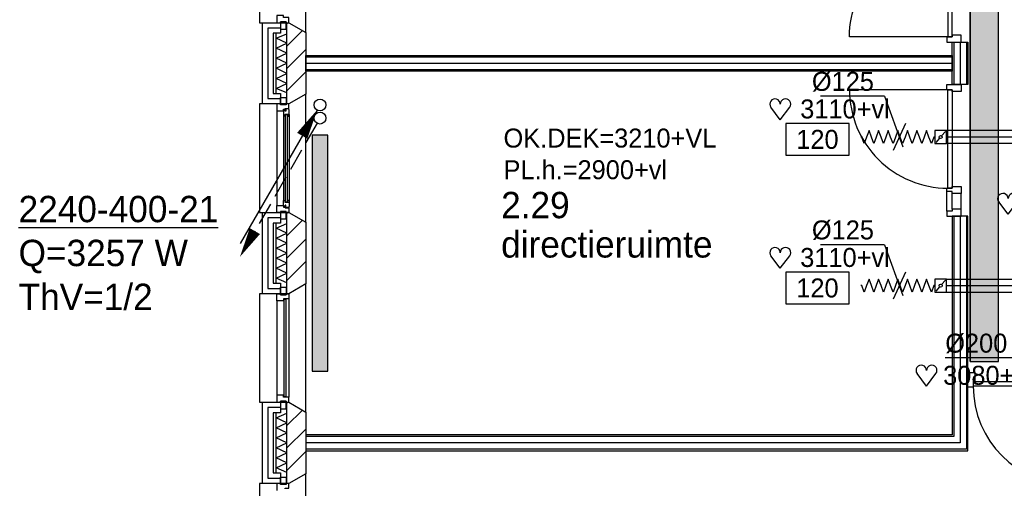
# Model space of a CAD drawing. Extents: x -1448 to 118900, y -195097 to 442500.
# Tile 60 of 103: x 63840 to 73186, y 377542 to 381986. Entities that reach past the tile are written whole.
import ezdxf
from ezdxf.enums import TextEntityAlignment as Align

# ---------------------------------------------------------------- set-up
doc = ezdxf.new("R2010")
doc.units = 0
doc.header["$LTSCALE"] = 100
doc.linetypes.add('CENTER2', pattern=[11.25, 7.5, -1.25, 1.25, -1.25])
doc.linetypes.add('LURETOUR', pattern=[6, 4, -2])
doc.layers.get('0').update_dxf_attribs({"linetype": 'CONTINUOUS'})
for name, color, linetype in [('AL21----_BUITENWAND', 4, 'CONTINUOUS'), ('AL21K---_ISOLATIE', 1, 'CONTINUOUS'), ('AL22----_BINNENWAND', 7, 'CONTINUOUS'), ('AL28----_KONSTRUKTIE', 3, 'CONTINUOUS'), ('AL31----_BUITENKOZ', 7, 'CONTINUOUS'), ('AL32----_BINNENKOZ', 7, 'CONTINUOUS'), ('AL32----_DRAAIRICHTING', 1, 'CONTINUOUS'), ('ALL-----_REFLIJNEN', 8, 'CONTINUOUS'), ('ALXA3---_VOLZWART', 14, 'CONTINUOUS'), ('ALXAB---_PREFABBETON', 1, 'CONTINUOUS'), ('BOUW', 8, 'CONTINUOUS'), ('KABELGOOT1', 8, 'CONTINUOUS'), ('WI561---', 1, 'CONTINUOUS'), ('WL561---', 4, 'CONTINUOUS'), ('WL561---_AANVOER', 4, 'CONTINUOUS'), ('WL561---_RETOUR', 4, 'CONTINUOUS'), ('WL570---_HARTLIJN', 1, 'CONTINUOUS'), ('WL570---_RETOUR', 3, 'CONTINUOUS'), ('WM570---', 1, 'CONTINUOUS')]:
    doc.layers.add(name, color=color, linetype=linetype)
doc.styles.add('BURO-018', font='BUROFONT.shx', dxfattribs={"height": 180})
doc.styles.add('BURO-025', font='BUROFONT.shx', dxfattribs={"height": 250})

# ---------------------------------------------------------------- blocks, each defined once
blk = doc.blocks.new('2322401')
at = {"color": 0, "linetype": 'CONTINUOUS'}
for p, q in [((-0.5, 0.5, 1), (-0.5, 0.5)), ((-0.5, 0.5, 1), (-0.5, -0.5, 1)), ((0.5, 0.5, 1), (-0.5, 0.5, 1)), ((0.5, 0.5), (-0.5, 0.5)), ((-0.5, 0.5), (-0.5, -0.5)), ((0.5, 0.5, 1), (0.5, 0.5)), ((0.5, -0.5, 1), (0.5, 0.5, 1)), ((0.5, -0.5), (0.5, 0.5)), ((-0.5, -0.5, 1), (-0.5, -0.5)), ((-0.5, -0.5, 1), (0.5, -0.5, 1)), ((-0.5, -0.5), (0.5, -0.5)), ((0.5, -0.5, 1), (0.5, -0.5))]:
    blk.add_line(p, q, dxfattribs=at)
blk = doc.blocks.new('LDV2108')
at = {"color": 0, "linetype": 'CONTINUOUS'}
for p, q in [((-0.25, -0.433), (-1.187, -2.057)), ((-1.562, -2.706), (-2.5, -4.33)), ((-2.875, -4.98), (-3.812, -6.603)), ((-4.187, -7.253), (-5.125, -8.877)), ((-5.5, -9.526), (-6.437, -11.15))]:
    blk.add_line(p, q, dxfattribs=at)
blk.add_lwpolyline([(-6.75, -11.691, 0, 1, 0), (-5.5, -9.526, 1, 1, 0)], format="xyseb", dxfattribs=at)
blk.add_circle((0, 0), 0.5, dxfattribs=at)
blk = doc.blocks.new('LDV4107')
at = {"color": 0, "linetype": 'CONTINUOUS'}
blk.add_line((-0.25, -0.433), (-6.75, -11.691), dxfattribs=at)
blk.add_lwpolyline([(-0.25, -0.433, 0, 1, 0), (-1.5, -2.598, 1, 1, 0)], format="xyseb", dxfattribs=at)
blk.add_circle((0, 0), 0.5, dxfattribs=at)
blk = doc.blocks.new('EH100000')
at = {"linetype": 'BYBLOCK'}
for p, q in [((1, 0.5), (0, 0.5)), ((1, 0.5, 1), (0, 0.5, 1)), ((0, -0.5, 1), (1, -0.5, 1)), ((1, -0.5), (0, -0.5))]:
    blk.add_line(p, q, dxfattribs=at)
at = {"linetype": 'BYBLOCK', "invisible_edges": 15}
for points in [[(1, -0.5), (0, -0.5), (0, 0.5), (1, 0.5)], [(0, 0.5), (1, 0.5), (1, 0.5, 1), (0, 0.5, 1)], [(0, -0.5, 1), (1, -0.5, 1), (1, -0.5), (0, -0.5)]]:
    blk.add_3dface(points, dxfattribs=at)
blk = doc.blocks.new('EH100005')
blk.add_lwpolyline([(-1, -0.5), (0, -0.5), (0, 0.5), (-1, 0.5)])
blk = doc.blocks.new('LU-1D-K-7D')
at = {"color": 0, "linetype": 'CONTINUOUS'}
for p, q in [((-0.5, 62.5), (0.5, 62.5)), ((-0.5, -62.5), (0.5, -62.5))]:
    blk.add_line(p, q, dxfattribs=at)
at = {"layer": 'WL570---_HARTLIJN', "linetype": 'CENTER2'}
blk.add_line((-0.5, 0), (0.5, 0), dxfattribs=at)
blk = doc.blocks.new('*U63', base_point=(73844.3, 38488.7))
at = {"layer": 'WM570---', "linetype": 'CONTINUOUS'}
for p, q in [((73703.4, 38877), (73097, 38877)), ((73703.4, 38877), (73878.4, 38394.7)), ((73904, 38616.4), (73784.6, 38361))]:
    blk.add_line(p, q, dxfattribs=at)
at = {"layer": 'WM570---', "linetype": 'CONTINUOUS', "style": 'BURO-018'}
blk.add_text('%%c125', height=180, dxfattribs=at).set_placement((73603.4, 38927), align=Align.RIGHT)
blk = doc.blocks.new('LU-1D-F-7D2BC')
at = {"color": 0, "linetype": 'CONTINUOUS'}
for p, q in [((-350, 0), (-341.2, 0)), ((-341.2, 0), (-318.5, 62.5)), ((-318.5, 62.5), (-295.7, 0)), ((-295.7, 0), (-273, -62.5)), ((-273, -62.5), (-250.2, 0)), ((-250.2, 0), (-227.5, 62.5)), ((-227.5, 62.5), (-204.7, 0)), ((-204.7, 0), (-182, -62.5)), ((-182, -62.5), (-159.2, 0)), ((-159.2, 0), (-136.5, 62.5)), ((-136.5, 62.5), (-113.7, 0)), ((-113.7, 0), (-91, -62.5)), ((-91, -62.5), (-68.2, 0)), ((-68.2, 0), (-45.5, 62.5)), ((-45.5, 62.5), (-22.7, 0)), ((-22.7, 0), (0, -62.5)), ((0, -62.5), (22.7, 0)), ((22.7, 0), (45.5, 62.5)), ((45.5, 62.5), (68.2, 0)), ((68.2, 0), (91, -62.5)), ((91, -62.5), (113.7, 0)), ((113.7, 0), (136.5, 62.5)), ((136.5, 62.5), (159.2, 0)), ((159.2, 0), (182, -62.5)), ((182, -62.5), (204.7, 0)), ((204.7, 0), (227.5, 62.5)), ((227.5, 62.5), (250.2, 0)), ((250.2, 0), (273, -62.5)), ((273, -62.5), (295.7, 0)), ((295.7, 0), (318.5, 62.5)), ((318.5, 62.5), (341.2, 0)), ((341.2, 0), (350, 0))]:
    blk.add_line(p, q, dxfattribs=at)
blk = doc.blocks.new('LU-ORND')
at = {"color": 0, "linetype": 'CONTINUOUS'}
for p, q in [((-3, 1.5), (-3, -1.5)), ((3, 1.5), (-3, 1.5)), ((3, -1.5), (3, 1.5)), ((-3, -1.5), (3, -1.5))]:
    blk.add_line(p, q, dxfattribs=at)
blk = doc.blocks.new('HART')
at = {"color": 1}
for q in [(-39.7, 52.4), (39.7, 52.4)]:
    blk.add_line((0, 0), q, dxfattribs=at)
for centre, start, end in [((-22.1, 65.7), 0, 217.1867), ((22.1, 65.7), 322.8133, 180)]:
    blk.add_arc(centre, 22.1, start, end, dxfattribs=at)
blk = doc.blocks.new('LU-1D-KL-7D70')
at = {"color": 0, "linetype": 'CONTINUOUS'}
for p, q in [((-56.4, 62.5), (-56.4, -62.5)), ((56.4, 62.5), (-56.4, 62.5)), ((47, 52), (9.5, 10.5)), ((56.4, -62.5), (56.4, 62.5)), ((-56.4, -62.5), (56.4, -62.5)), ((-9.5, -10.5), (-47, -52))]:
    blk.add_line(p, q, dxfattribs=at)
blk.add_circle((0, 0), 14.1, dxfattribs=at)
blk = doc.blocks.new('CVHATCH1')
at = {"color": 0, "linetype": 'CONTINUOUS'}
blk.add_solid([(-0.5, -0.5), (0.5, -0.5), (-0.5, 0.5), (0.5, 0.5)], dxfattribs=at)
blk = doc.blocks.new('CVRINFO2')
at = {"color": 0, "linetype": 'CONTINUOUS', "style": 'BURO-025'}
for tag, p in [('CV_TEXT125', (0, 0)), ('CV_TEXT225', (0, -4.167)), ('CV_TEXT325', (0, -8.333)), ('CV_TEXT425', (0, -12.5))]:
    blk.add_attdef(tag, p, '', height=2.5, dxfattribs=at)
blk = doc.blocks.new('*U184', base_point=(73274.6, 378778.7))
at = {"color": 0, "linetype": 'CONTINUOUS'}
for p, q in [((73274.9, 378679), (73474.3, 378878.4)), ((72974.6, 378778.7), (72334.6, 378778.7)), ((72974.6, 378778.7), (73474.6, 378778.7))]:
    blk.add_line(p, q, dxfattribs=at)
at = {"layer": 'WM570---', "linetype": 'CONTINUOUS', "style": 'BURO-018'}
blk.add_text('%%c200', height=180, dxfattribs=at).set_placement((72924.6, 378828.7), align=Align.RIGHT)

msp = doc.modelspace()

# ---------------------------------------------------------------- hatches: boundary and pattern name
at = {"layer": 'KABELGOOT1'}
h = msp.add_hatch(dxfattribs=at)
h.set_pattern_fill('DOTS', color=256, scale=20, style=0)
h.set_pattern_definition([(0, (0, 558400.235), (15.875, 31.75), [0, -31.75])])
h.paths.add_polyline_path([(73131.1, 392236.3), (72861.1, 392236.3), (72861.1, 378743.3), (73131.1, 378743.3)])

# ---------------------------------------------------------------- linework, layer by layer
at = {"layer": 'AL21----_BUITENWAND', "color": 8}
for p, q in [((66145.4, 381187.7), (66145.4, 381957.7)), ((66145.4, 381957.7), (66314.4, 381957.7)), ((66314.4, 381957.7), (66314.4, 381857.7)), ((66314.4, 381857.7), (66245.4, 381857.7)), ((66245.4, 381857.7), (66245.4, 381287.7)), ((66245.4, 381287.7), (66314.4, 381287.7)), ((66314.4, 381287.7), (66314.4, 381187.7)), ((66314.4, 381187.7), (66145.4, 381187.7)), ((66145.4, 379387.7), (66145.4, 380157.7)), ((66145.4, 380157.7), (66314.4, 380157.7)), ((66314.4, 380157.7), (66314.4, 380057.7)), ((66314.4, 380057.7), (66245.4, 380057.7)), ((66245.4, 380057.7), (66245.4, 379487.7)), ((66245.4, 379487.7), (66314.4, 379487.7)), ((66314.4, 379487.7), (66314.4, 379387.7)), ((66314.4, 379387.7), (66145.4, 379387.7)), ((66145.4, 377587.7), (66145.4, 378357.7)), ((66145.4, 378357.7), (66314.4, 378357.7)), ((66314.4, 378357.7), (66314.4, 378257.7)), ((66314.4, 378257.7), (66245.4, 378257.7)), ((66245.4, 378257.7), (66245.4, 377687.7)), ((66245.4, 377687.7), (66314.4, 377687.7)), ((66314.4, 377687.7), (66314.4, 377587.7)), ((66314.4, 377587.7), (66145.4, 377587.7))]:
    msp.add_line(p, q, dxfattribs=at)
at = {"layer": 'AL21K---_ISOLATIE', "color": 8, "linetype": 'CONTINUOUS'}
for p, q in [((66275.4, 381287.7), (66275.4, 381857.7)), ((66275.4, 381810.2), (66375.4, 381853.5)), ((66375.4, 381762.7), (66275.4, 381810.2)), ((66375.4, 381287.7), (66375.4, 381857.7)), ((66275.4, 381715.2), (66375.4, 381762.7)), ((66375.4, 381667.7), (66275.4, 381715.2)), ((66275.4, 381620.2), (66375.4, 381667.7)), ((66375.4, 381572.7), (66275.4, 381620.2)), ((66275.4, 381525.2), (66375.4, 381572.7)), ((66375.4, 381477.7), (66275.4, 381525.2)), ((66275.4, 381430.2), (66375.4, 381477.7)), ((66375.4, 381382.7), (66275.4, 381430.2)), ((66275.4, 381335.2), (66375.4, 381382.7)), ((66375.4, 381291.9), (66275.4, 381335.2)), ((66275.4, 379487.7), (66275.4, 380057.7)), ((66275.4, 380010.2), (66375.4, 380053.5)), ((66375.4, 379487.7), (66375.4, 380057.7)), ((66375.4, 379962.7), (66275.4, 380010.2)), ((66275.4, 379915.2), (66375.4, 379962.7)), ((66375.4, 379867.7), (66275.4, 379915.2)), ((66275.4, 379820.2), (66375.4, 379867.7)), ((66375.4, 379772.7), (66275.4, 379820.2)), ((66275.4, 379725.2), (66375.4, 379772.7)), ((66375.4, 379677.7), (66275.4, 379725.2)), ((66275.4, 379630.2), (66375.4, 379677.7)), ((66375.4, 379582.7), (66275.4, 379630.2)), ((66275.4, 379535.2), (66375.4, 379582.7)), ((66375.4, 379491.9), (66275.4, 379535.2)), ((66275.4, 377687.7), (66275.4, 378257.7)), ((66275.4, 378210.2), (66375.4, 378253.5)), ((66375.4, 377687.7), (66375.4, 378257.7)), ((66375.4, 378162.7), (66275.4, 378210.2)), ((66275.4, 378115.2), (66375.4, 378162.7)), ((66375.4, 378067.7), (66275.4, 378115.2)), ((66275.4, 378020.2), (66375.4, 378067.7)), ((66375.4, 377972.7), (66275.4, 378020.2)), ((66275.4, 377925.2), (66375.4, 377972.7)), ((66375.4, 377877.7), (66275.4, 377925.2)), ((66275.4, 377830.2), (66375.4, 377877.7)), ((66375.4, 377782.7), (66275.4, 377830.2)), ((66275.4, 377735.2), (66375.4, 377782.7)), ((66375.4, 377691.9), (66275.4, 377735.2))]:
    msp.add_line(p, q, dxfattribs=at)
at = {"layer": 'AL22----_BINNENWAND', "color": 8}
for p, q in [((72690.4, 381372.7), (72690.4, 381772.7)), ((72690.4, 381772.7), (72840.4, 381772.7)), ((72840.4, 381772.7), (72840.4, 381372.7)), ((66555.4, 381647.7), (72690.4, 381647.7)), ((66555.4, 381497.7), (66555.4, 381647.7)), ((72690.4, 381647.7), (72690.4, 381497.7)), ((72690.4, 381497.7), (66555.4, 381497.7)), ((72840.4, 381372.7), (72690.4, 381372.7)), ((72690.4, 380121.7), (72690.4, 378047.7)), ((72840.4, 380121.7), (72690.4, 380121.7)), ((72840.4, 377897.7), (72840.4, 380121.7)), ((72690.4, 378047.7), (66555.4, 378047.7)), ((66555.4, 378047.7), (66555.4, 377897.7)), ((66555.4, 377897.7), (72840.4, 377897.7))]:
    msp.add_line(p, q, dxfattribs=at)
at = {"layer": 'AL22----_BINNENWAND', "color": 8, "linetype": 'CONTINUOUS'}
for p, q in [((72705.4, 381772.7), (72705.4, 381372.7)), ((72825.4, 381772.7), (72825.4, 381372.7)), ((66555.4, 381632.7), (72690.4, 381632.7)), ((66555.4, 381512.7), (72690.4, 381512.7)), ((72705.4, 380121.7), (72705.4, 378032.7)), ((72825.4, 380121.7), (72825.4, 377912.7)), ((72705.4, 378032.7), (66555.4, 378032.7)), ((72825.4, 377912.7), (66555.4, 377912.7))]:
    msp.add_line(p, q, dxfattribs=at)
at = {"layer": 'AL28----_KONSTRUKTIE', "color": 8}
for p, q in [((66375.4, 381957.7), (66395.4, 381957.7)), ((66375.4, 381187.7), (66375.4, 381957.7)), ((66395.4, 381957.7), (66555.4, 381865.4)), ((66555.4, 381865.4), (66555.4, 381280.1)), ((66555.4, 381280.1), (66395.4, 381187.7)), ((66395.4, 381187.7), (66375.4, 381187.7)), ((66375.4, 380157.7), (66395.4, 380157.7)), ((66375.4, 379387.7), (66375.4, 380157.7)), ((66395.4, 380157.7), (66555.4, 380065.4)), ((66555.4, 380065.4), (66555.4, 379480.1)), ((66555.4, 379480.1), (66395.4, 379387.7)), ((66395.4, 379387.7), (66375.4, 379387.7)), ((66375.4, 378357.7), (66395.4, 378357.7)), ((66375.4, 377587.7), (66375.4, 378357.7)), ((66395.4, 378357.7), (66555.4, 378265.4)), ((66555.4, 378265.4), (66555.4, 377680.1)), ((66555.4, 377680.1), (66395.4, 377587.7)), ((66395.4, 377587.7), (66375.4, 377587.7))]:
    msp.add_line(p, q, dxfattribs=at)
at = {"layer": 'AL31----_BUITENKOZ', "color": 8}
for p, q in [((66314.4, 377577.7), (66314.4, 377648.7)), ((66314.4, 377648.7), (66370.4, 377648.7)), ((66370.4, 377648.7), (66370.4, 377577.7)), ((66555.4, 377680.1), (66395.4, 377587.7)), ((66555.4, 376465.4), (66555.4, 377680.1)), ((66395.4, 377587.7), (66115.4, 377587.7)), ((66115.4, 377587.7), (66115.4, 376557.7)), ((66314.4, 377587.7), (66281.4, 377587.7)), ((66281.4, 377587.7), (66281.4, 377520.7)), ((66314.4, 377577.7), (66314.4, 377587.7)), ((66370.4, 377577.7), (66314.4, 377577.7)), ((66370.4, 377577.7), (66314.4, 377577.7)), ((66359.4, 377537.7), (66359.4, 377543.7)), ((66359.4, 377543.7), (66395.4, 377543.7)), ((66395.4, 377587.7), (66370.4, 377587.7)), ((66370.4, 377587.7), (66370.4, 377577.7)), ((66395.4, 377543.7), (66395.4, 377587.7))]:
    msp.add_line(p, q, dxfattribs=at)
for points in [[(66395.4, 381957.7), (66555.4, 381865.4), (66555.4, 383080.1), (66395.4, 382987.7), (66115.4, 382987.7), (66115.4, 381957.7)], [(66370.4, 381967.7), (66314.4, 381967.7), (66314.4, 381896.7), (66370.4, 381896.7)], [(66395.4, 380157.7), (66555.4, 380065.4), (66555.4, 381280.1), (66395.4, 381187.7), (66115.4, 381187.7), (66115.4, 380157.7)], [(66370.4, 381177.7), (66314.4, 381177.7), (66314.4, 381248.7), (66370.4, 381248.7)], [(66395.4, 381187.7), (66370.4, 381187.7), (66370.4, 381177.7), (66314.4, 381177.7), (66314.4, 381187.7), (66281.4, 381187.7), (66281.4, 381120.7), (66344.4, 381120.7), (66344.4, 381137.7), (66359.4, 381137.7), (66359.4, 381143.7), (66395.4, 381143.7)], [(66398.4, 381131), (66394.1, 381133.5), (66394.1, 381140.5), (66364.4, 381140.5), (66364.4, 381118), (66359.4, 381118), (66359.4, 381126), (66344.4, 381126), (66344.4, 381120.7), (66344.4, 381073.6), (66357.4, 381071.5), (66357.4, 381088.5), (66398.4, 381088.5)], [(66396.1, 381088.5), (66382.6, 381088.5), (66382.6, 381071.5), (66396.1, 381071.5)], [(66395.4, 380157.7), (66370.4, 380157.7), (66370.4, 380167.7), (66314.4, 380167.7), (66314.4, 380157.7), (66281.4, 380157.7), (66281.4, 380224.7), (66344.4, 380224.7), (66344.4, 380207.7), (66359.4, 380207.7), (66359.4, 380201.7), (66395.4, 380201.7)], [(66398.4, 380214.4), (66394.1, 380212), (66394.1, 380204.9), (66364.4, 380204.9), (66364.4, 380227.4), (66359.4, 380227.4), (66359.4, 380219.4), (66344.4, 380219.4), (66344.4, 380224.7), (66344.4, 380271.9), (66357.4, 380273.9), (66357.4, 380256.9), (66398.4, 380256.9)], [(66396.1, 380256.9), (66382.6, 380256.9), (66382.6, 380273.9), (66396.1, 380273.9)], [(66370.4, 380167.7), (66314.4, 380167.7), (66314.4, 380096.7), (66370.4, 380096.7)], [(66395.4, 378357.7), (66555.4, 378265.4), (66555.4, 379480.1), (66395.4, 379387.7), (66115.4, 379387.7), (66115.4, 378357.7)], [(66370.4, 379377.7), (66314.4, 379377.7), (66314.4, 379448.7), (66370.4, 379448.7)], [(66370.4, 378367.7), (66314.4, 378367.7), (66314.4, 378296.7), (66370.4, 378296.7)]]:
    msp.add_lwpolyline(points, close=True, dxfattribs=at)
at = {"layer": 'AL31----_BUITENKOZ', "color": 8, "linetype": 'CONTINUOUS'}
for points in [[(66395.4, 382007.7), (66395.4, 382007.7), (66344.4, 382007.7), (66344.4, 382024.7), (66281.4, 382024.7), (66281.4, 382024.7), (66281.4, 382024.7), (66281.4, 382024.7), (66281.4, 382024.7), (66281.4, 381957.7), (66314.4, 381957.7), (66314.4, 381967.7), (66370.4, 381967.7), (66370.4, 381957.7), (66370.4, 381957.7), (66395.4, 381957.7)], [(66380.4, 381086.5), (66359.4, 381086.5), (66359.4, 380258.9), (66380.4, 380258.9)], [(66395.4, 379337.7), (66395.4, 379337.7), (66344.4, 379337.7), (66344.4, 379320.7), (66281.4, 379320.7), (66281.4, 379320.7), (66281.4, 379320.7), (66281.4, 379320.7), (66281.4, 379320.7), (66281.4, 379387.7), (66314.4, 379387.7), (66314.4, 379377.7), (66370.4, 379377.7), (66370.4, 379387.7), (66370.4, 379387.7), (66395.4, 379387.7)], [(66369.4, 379332.7), (66348.4, 379332.7), (66348.4, 378412.7), (66369.4, 378412.7)], [(66395.4, 378407.7), (66395.4, 378407.7), (66344.4, 378407.7), (66344.4, 378424.7), (66281.4, 378424.7), (66281.4, 378424.7), (66281.4, 378424.7), (66281.4, 378424.7), (66281.4, 378424.7), (66281.4, 378357.7), (66314.4, 378357.7), (66314.4, 378367.7), (66370.4, 378367.7), (66370.4, 378357.7), (66370.4, 378357.7), (66395.4, 378357.7)]]:
    msp.add_lwpolyline(points, close=True, dxfattribs=at)
at = {"layer": 'AL31----_BUITENKOZ', "color": 8}
for points in [[(66281.4, 381120.7), (66281.4, 380224.7)], [(66344.4, 381073.6), (66344.4, 380271.9)], [(66398.4, 381088.5), (66398.4, 380256.9)], [(66281.4, 379320.7), (66281.4, 378424.7)], [(66395.4, 379337.7), (66395.4, 378407.7)]]:
    msp.add_lwpolyline(points, dxfattribs=at)
at = {"layer": 'AL32----_BINNENKOZ', "color": 8}
for p, q in [((72840.4, 378500.2), (72840.4, 378639.2)), ((72840.4, 378639.2), (72907.4, 378639.2)), ((72907.4, 378639.2), (72907.4, 378551.2)), ((73824.4, 378551.2), (72890.4, 378551.2)), ((72907.4, 378551.2), (72890.4, 378551.2)), ((72890.4, 378551.2), (72890.4, 378500.2)), ((72890.4, 378500.2), (72840.4, 378500.2)), ((73824.4, 378511.2), (72890.4, 378511.2))]:
    msp.add_line(p, q, dxfattribs=at)
for points in [[(72689.9, 382756.8), (72649.9, 382756.8), (72649.9, 381822.8), (72689.9, 381822.8)], [(72689.9, 381839.8), (72689.9, 381822.8), (72638.9, 381822.8), (72638.9, 381772.8), (72777.9, 381772.8), (72777.9, 381839.8)], [(72689.9, 381305.7), (72689.9, 381322.7), (72638.9, 381322.7), (72638.9, 381372.7), (72777.9, 381372.7), (72777.9, 381305.7)], [(72689.9, 380388.7), (72649.9, 380388.7), (72649.9, 381322.7), (72689.9, 381322.7)], [(72689.9, 380188.7), (72689.9, 380171.7), (72638.9, 380171.7), (72638.9, 380121.7), (72777.9, 380121.7), (72777.9, 380188.7)]]:
    msp.add_lwpolyline(points, close=True, dxfattribs=at)
for points in [[(72638.9, 380355.7), (72638.9, 380388.7), (72689.9, 380388.7), (72689.9, 380405.7), (72777.9, 380405.7), (72777.9, 380338.7), (72689.9, 380338.7), (72689.9, 380355.7), (72638.9, 380355.7), (72638.9, 380388.7)], [(72638.9, 380171.7), (72638.9, 380355.7)], [(72689.9, 380188.7), (72689.9, 380338.7)], [(72777.9, 380188.7), (72777.9, 380338.7)]]:
    msp.add_lwpolyline(points, dxfattribs=at)
at = {"layer": 'AL32----_DRAAIRICHTING', "color": 8}
for points in [[(72649.9, 381822.8), (71715.9, 381822.8, -0.414214), (72649.9, 382756.8, -0.414214)], [(72649.9, 381322.7), (71715.9, 381322.7, 0.414214), (72649.9, 380388.7, 0.414214)]]:
    msp.add_lwpolyline(points, format="xyb", dxfattribs=at)
msp.add_arc((73824.4, 378511.2), 934, 180, 270, dxfattribs=at)
at = {"layer": 'ALL-----_REFLIJNEN', "color": 8, "linetype": 'CONTINUOUS'}
for p, q in [((66314.4, 381907.7), (66195.4, 381907.7)), ((66195.4, 381907.7), (66195.4, 381237.7)), ((72765.4, 381772.7), (72765.4, 381372.7)), ((66555.4, 381572.7), (72690.4, 381572.7)), ((66195.4, 381237.7), (66314.4, 381237.7)), ((72765.4, 380121.7), (72765.4, 377972.7)), ((66314.4, 380107.7), (66195.4, 380107.7)), ((66195.4, 380107.7), (66195.4, 379437.7)), ((66195.4, 379437.7), (66314.4, 379437.7)), ((66314.4, 378307.7), (66195.4, 378307.7)), ((66195.4, 378307.7), (66195.4, 377637.7)), ((72765.4, 377972.7), (66555.4, 377972.7)), ((66195.4, 377637.7), (66314.4, 377637.7))]:
    msp.add_line(p, q, dxfattribs=at)
at = {"layer": 'ALXA3---_VOLZWART', "color": 8}
for p, q in [((66314.4, 381907.7), (66195.4, 381907.7)), ((66195.4, 381907.7), (66195.4, 381237.7)), ((66195.4, 381237.7), (66314.4, 381237.7)), ((66314.4, 380107.7), (66195.4, 380107.7)), ((66195.4, 380107.7), (66195.4, 379437.7)), ((66195.4, 379437.7), (66314.4, 379437.7)), ((66314.4, 378307.7), (66195.4, 378307.7)), ((66195.4, 378307.7), (66195.4, 377637.7)), ((66195.4, 377637.7), (66314.4, 377637.7))]:
    msp.add_line(p, q, dxfattribs=at)
at = {"layer": 'ALXAB---_PREFABBETON', "color": 8}
for p, q in [((66375.4, 381948.6), (66384.5, 381957.7)), ((66375.4, 381736.5), (66523, 381884.1)), ((66375.4, 381524.4), (66555.4, 381704.4)), ((66375.4, 381312.2), (66555.4, 381492.2)), ((66375.4, 380148.6), (66384.5, 380157.7)), ((66375.4, 379936.5), (66523, 380084.1)), ((66375.4, 379724.4), (66555.4, 379904.4)), ((66375.4, 379512.2), (66555.4, 379692.2)), ((66375.4, 378348.6), (66384.5, 378357.7)), ((66375.4, 378136.5), (66523, 378284.1)), ((66375.4, 377924.4), (66555.4, 378104.4)), ((66375.4, 377712.2), (66555.4, 377892.2))]:
    msp.add_line(p, q, dxfattribs=at)

# ---------------------------------------------------------------- block references
at = {"layer": 'KABELGOOT1', "yscale": 270, "zscale": 60, "rotation": 270}
for name, p, xscale in [('EH100000', (72996.1, 391891.3, 3650), 13147.99999999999), ('EH100005', (72997.1, 378743.3, 3650), 60)]:
    msp.add_blockref(name, p, dxfattribs=dict(at, xscale=xscale))
at = {"layer": 'WI561---'}
ref = msp.add_blockref('CVRINFO2', (63829, 380065.7), dxfattribs=dict(at, xscale=100, yscale=100, zscale=100))
ref.add_attrib('CV_TEXT125', '%%u2240-400-21', (63829, 380065.7), dxfattribs={"layer": '0', "color": 2, "linetype": 'CONTINUOUS', "height": 250, "style": 'BURO-025'})
ref.add_attrib('CV_TEXT225', 'Q=3257 W', (63829, 379649.1), dxfattribs={"layer": '0', "color": 2, "linetype": 'CONTINUOUS', "height": 250, "style": 'BURO-025'})
ref.add_attrib('CV_TEXT325', 'ThV=1/2', (63829, 379232.4), dxfattribs={"layer": '0', "color": 2, "linetype": 'CONTINUOUS', "height": 250, "style": 'BURO-025'})
at = {"layer": 'WL561---', "xscale": 2240, "yscale": 150, "rotation": 270.0000000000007}
for name, zscale in [('2322401', 400), ('CVHATCH1', 2240)]:
    msp.add_blockref(name, (66690.4, 379772.7), dxfattribs=dict(at, zscale=zscale))
at = {"layer": 'WL561---_AANVOER', "color": 2, "xscale": 112.5, "yscale": 112.5, "zscale": 112.5}
msp.add_blockref('LDV4107', (66690.4, 381178), dxfattribs=at)
at = {"layer": 'WL561---_RETOUR', "color": 2, "xscale": 112.5, "yscale": 112.5, "zscale": 112.5}
msp.add_blockref('LDV2108', (66690.4, 381053.2), dxfattribs=at)
at = {"layer": 'WL570---_RETOUR', "linetype": 'LURETOUR', "rotation": 180}
for p in [(72175, 380873.3), (72175, 379464.3)]:
    msp.add_blockref('LU-1D-F-7D2BC', p, dxfattribs=at)
at = {"layer": 'WL570---_RETOUR', "linetype": 'CONTINUOUS', "rotation": 359.9999999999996}
for p in [(72581.5, 380873.3), (72581.5, 379464.3)]:
    msp.add_blockref('LU-1D-KL-7D70', p, dxfattribs=at)
at = {"layer": 'WL570---_RETOUR', "linetype": 'LURETOUR', "xscale": 2813.562793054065, "rotation": 179.9999999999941}
msp.add_blockref('LU-1D-K-7D', (74044.7, 380873.3), dxfattribs=at)
at = {"layer": 'WL570---_RETOUR', "linetype": 'LURETOUR', "xscale": 694.027843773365}
msp.add_blockref('LU-1D-K-7D', (72987.1, 379464.3), dxfattribs=at)
at = {"layer": 'WM570---'}
for p in [(72189.2, 380873.3), (72189.2, 379464.3)]:
    msp.add_blockref('*U63', p, dxfattribs=at)
at = {"layer": 'WM570---', "xscale": 2.25, "yscale": 2.25, "zscale": 2.25}
for p in [(71059.2, 381038), (73222.2, 380141.4), (71059.2, 379629), (72447.3, 378511.6)]:
    msp.add_blockref('HART', p, dxfattribs=at)
at = {"layer": 'WM570---'}
ref = msp.add_blockref('LU-ORND', (71412, 380851.5), dxfattribs=dict(at, xscale=100, yscale=100, zscale=100))
ref.add_attrib('LU_TEXT1', '120', dxfattribs={"layer": '0', "color": 1, "linetype": 'CONTINUOUS', "height": 180, "style": 'BURO-018'}).set_placement((71412, 380851.5), align=Align.MIDDLE)
ref = msp.add_blockref('LU-ORND', (71412, 379442.5), dxfattribs=dict(at, xscale=100, yscale=100, zscale=100))
ref.add_attrib('LU_TEXT1', '120', dxfattribs={"layer": '0', "color": 1, "linetype": 'CONTINUOUS', "height": 180, "style": 'BURO-018'}).set_placement((71412, 379442.5), align=Align.MIDDLE)
at = {"layer": 'WM570---', "linetype": 'LURETOUR'}
msp.add_blockref('*U184', (73564.2, 378778.7), dxfattribs=at)

# ---------------------------------------------------------------- texts
at = {"layer": 'BOUW', "color": 1, "style": 'BURO-018'}
for s, p in [('OK.DEK=3210+VL', (68432.2, 380773.7)), ('PL.h.=2900+vl', (68432.2, 380473.7))]:
    msp.add_text(s, height=180, dxfattribs=at).set_placement(p)
at = {"layer": 'BOUW', "style": 'BURO-025'}
for s, p in [('2.29', (68409.6, 380103.6)), ('directieruimte', (68409.6, 379730.5))]:
    msp.add_text(s, height=250, dxfattribs=at).set_placement(p)
at = {"layer": 'WM570---', "color": 1, "style": 'BURO-018'}
for s, p in [('3110+vl', (71248.6, 381050.2)), ('3110+vl', (71248.6, 379641.3)), ('3080+vl', (72605.4, 378523.8))]:
    msp.add_text(s, height=180, dxfattribs=at).set_placement(p)

doc.saveas('drawing.dxf')
